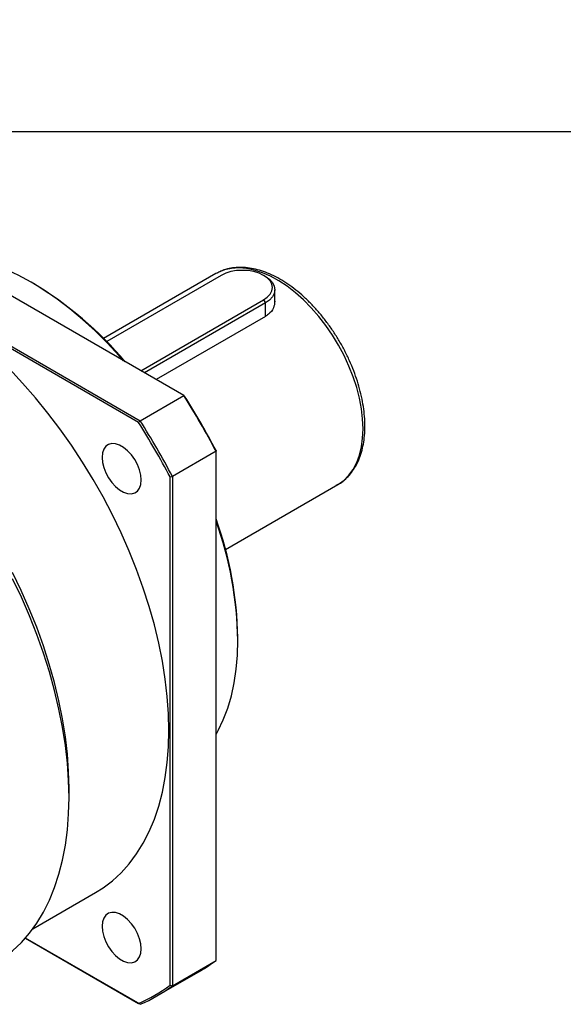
# Model space of a CAD drawing. Header units: millimetres. Extents: x 6735 to 7978, y 3609 to 4485.
# Tile 7 of 9: x 7209 to 7314, y 3856 to 4047. Entities that reach past the tile are written whole.
import ezdxf

# ---------------------------------------------------------------- set-up
doc = ezdxf.new("R2010")
doc.units = ezdxf.units.MM
doc.layers.get('Defpoints').update_dxf_attribs({"lineweight": 13})
doc.layers.add('1轮廓实线层', color=7, linetype='Continuous')
doc.layers.add('7标注层', color=4, linetype='Continuous')
doc.styles.add('TH_GBDIM', font='romans.shx', dxfattribs={"width": 0.8, "bigfont": 'gbcbig.shx'})
doc.dimstyles.new('TH_GBDIM', dxfattribs={"dimscale": 3, "dimtxt": 5, "dimasz": 2.5, "dimexe": 2, "dimexo": 0, "dimgap": 1.5, "dimtad": 1, "dimdec": 1, "dimdsep": 46, "dimtxsty": 'TH_GBDIM', "dimcen": 2.5, "dimclrd": 130, "dimclre": 130, "dimclrt": 3, "dimadec": 0, "dimazin": 2, "dimtfac": 0.714286, "dimtdec": 1, "dimtmove": 0, "dimatfit": 3, "dimfxl": 1, "dimtzin": 0, "dimlwd": -1, "dimlwe": -1, "dimarcsym": 0})

# ---------------------------------------------------------------- blocks, each defined once
blk = doc.blocks.new('*D21')
at = {"layer": '7标注层', "color": 130}
for p, q in [((7594.42, 4229.01), (7594.42, 4019)), ((7195.92, 4175.31), (7195.92, 4019)), ((7586.92, 4025), (7203.42, 4025))]:
    blk.add_line(p, q, dxfattribs=at)
for points in [[(7203.42, 4026.25), (7203.42, 4023.75), (7195.92, 4025)], [(7586.92, 4023.75), (7586.92, 4026.25), (7594.42, 4025)]]:
    blk.add_solid(points, dxfattribs=at)
at = {"layer": 'Defpoints', "color": 0}
for p in [(7594.42, 4229.01), (7195.92, 4175.31), (7195.92, 4025)]:
    blk.add_point(p, dxfattribs=at)
at = {"layer": '7标注层', "color": 3, "insert": (7395.17, 4037), "char_height": 15, "attachment_point": 5, "style": 'TH_GBDIM'}
blk.add_mtext('398.5', dxfattribs=at)

msp = doc.modelspace()

# ---------------------------------------------------------------- linework, layer by layer
at = {"layer": '1轮廓实线层', "linetype": 'Continuous', "lineweight": 30}
for p, q in [((7240.72, 3973.84), (7155.19, 4023.22)), ((7146.73, 4018.33), (7232.26, 3968.96)), ((7231.95, 3968.62), (7146.59, 4017.9)), ((7246.95, 3997.51), (7225.16, 3984.93)), ((7247.98, 3997.16), (7225.75, 3984.33)), ((7247.12, 3997.6), (7246.95, 3997.51)), ((7256.54, 3996.96), (7256.18, 3997.16)), ((7211.55, 3995.57), (7211.1, 3995.83)), ((7258.38, 3991.99), (7258.38, 3994.39)), ((7232.35, 3978.67), (7256.18, 3992.43)), ((7256.54, 3991.81), (7233.06, 3978.26)), ((7256.18, 3992.43), (7256.54, 3991.81)), ((7256.54, 3989.21), (7256.54, 3991.81)), ((7256.54, 3989.21), (7235.32, 3976.96)), ((7232.26, 3968.96), (7240.72, 3973.84)), ((7240.72, 3973.84), (7240.86, 3973.76)), ((7231.95, 3968.62), (7232.26, 3968.96)), ((7246.96, 3963.04), (7238.49, 3958.15)), ((7246.96, 3963.2), (7246.96, 3963.04)), ((7246.96, 3864.27), (7246.96, 3963.04)), ((7238.05, 3958.06), (7238.49, 3958.15)), ((7238.05, 3859.48), (7238.05, 3958.06)), ((7238.49, 3958.15), (7238.49, 3859.39)), ((7248.78, 3944.01), (7270.57, 3956.59)), ((7251.19, 3926.39), (7251.19, 3926.9)), ((7218.45, 3895.91), (7218.45, 3897.71)), ((7211.43, 3870.44), (7223.6, 3877.46)), ((7210, 3868.63), (7231.95, 3855.96)), ((7232.26, 3855.78), (7210, 3868.63)), ((7238.49, 3859.39), (7246.96, 3864.27)), ((7235.48, 3857.4), (7243.94, 3862.29)), ((7238.05, 3859.48), (7238.49, 3859.39)), ((7232.26, 3855.78), (7231.95, 3855.96))]:
    msp.add_line(p, q, dxfattribs=at)
at = {"layer": '1轮廓实线层', "linetype": 'Continuous', "lineweight": 30, "flags": 128}
for points in [[(7229.02, 3980.6), (7228.17, 3981.57), (7225.86, 3984.06), (7223.49, 3986.41), (7221.07, 3988.62), (7218.61, 3990.67), (7216.12, 3992.56), (7213.61, 3994.28), (7211.1, 3995.83), (7208.58, 3997.19), (7206.07, 3998.37), (7203.58, 3999.35), (7201.13, 4000.13), (7198.71, 4000.72), (7196.34, 4001.1), (7194.03, 4001.28), (7193.17, 4001.29)], [(7275.47, 3967.4), (7275.39, 3969.31), (7275.16, 3971.29), (7274.77, 3973.32), (7274.24, 3975.39), (7273.55, 3977.47), (7272.74, 3979.55), (7271.79, 3981.61), (7270.72, 3983.62), (7269.54, 3985.57), (7268.25, 3987.45), (7266.88, 3989.22), (7265.43, 3990.88), (7263.93, 3992.41), (7262.37, 3993.8), (7260.78, 3995.04), (7259.17, 3996.1), (7257.55, 3996.99), (7255.95, 3997.69), (7254.37, 3998.2), (7252.84, 3998.51), (7251.36, 3998.62), (7249.95, 3998.52), (7248.62, 3998.23), (7247.39, 3997.74), (7247.12, 3997.6)], [(7256.18, 3992.43), (7256.9, 3992.94), (7257.44, 3993.52), (7257.77, 3994.14), (7257.88, 3994.8), (7257.77, 3995.45), (7257.44, 3996.08), (7256.9, 3996.66), (7256.18, 3997.16), (7255.3, 3997.58), (7254.3, 3997.89), (7253.21, 3998.08), (7252.08, 3998.14), (7250.95, 3998.08), (7249.86, 3997.89), (7248.86, 3997.58), (7247.98, 3997.16)], [(7256.54, 3996.96), (7257.32, 3996.41), (7257.9, 3995.78), (7258.26, 3995.09), (7258.38, 3994.39), (7258.26, 3993.68), (7257.9, 3992.99), (7257.32, 3992.36), (7256.54, 3991.81)], [(7237.83, 3908.9), (7237.75, 3912.15), (7237.51, 3915.47), (7237.11, 3918.87), (7236.56, 3922.33), (7235.86, 3925.83), (7235, 3929.37), (7234, 3932.94), (7232.84, 3936.51), (7231.55, 3940.09), (7230.12, 3943.66), (7228.55, 3947.21), (7226.86, 3950.72), (7225.04, 3954.19), (7223.11, 3957.6), (7221.07, 3960.95), (7218.92, 3964.22), (7216.68, 3967.39), (7214.34, 3970.47), (7211.93, 3973.44), (7209.44, 3976.29), (7206.89, 3979.01)], [(7270.57, 3956.59), (7270.72, 3956.67), (7271.79, 3957.45), (7272.74, 3958.41), (7273.55, 3959.54), (7274.24, 3960.84), (7274.77, 3962.29), (7275.16, 3963.88), (7275.39, 3965.59), (7275.47, 3967.4)], [(7224.86, 3961.85), (7224.94, 3960.9), (7225.18, 3959.89), (7225.58, 3958.87), (7226.11, 3957.88), (7226.75, 3956.97), (7227.47, 3956.19), (7228.25, 3955.55), (7229.04, 3955.09), (7229.81, 3954.83), (7230.54, 3954.79), (7231.18, 3954.96), (7231.71, 3955.33), (7232.1, 3955.89), (7232.35, 3956.62), (7232.43, 3957.48), (7232.35, 3958.44), (7232.1, 3959.45), (7231.71, 3960.47), (7231.18, 3961.45), (7230.54, 3962.36), (7229.81, 3963.15), (7229.04, 3963.79), (7228.25, 3964.25), (7227.47, 3964.5), (7226.75, 3964.55), (7226.11, 3964.38), (7225.58, 3964.01), (7225.18, 3963.44), (7224.94, 3962.72), (7224.86, 3961.85)], [(7218.45, 3897.71), (7218.37, 3900.96), (7218.13, 3904.29), (7217.74, 3907.68), (7217.19, 3911.14), (7216.48, 3914.64), (7215.62, 3918.18), (7214.62, 3921.75), (7213.47, 3925.33), (7212.17, 3928.91), (7210.74, 3932.48), (7209.17, 3936.02), (7207.48, 3939.54)], [(7218.45, 3895.91), (7218.37, 3899.2), (7218.13, 3902.57), (7217.74, 3906.01), (7217.19, 3909.51), (7216.49, 3913.06), (7215.63, 3916.65), (7214.63, 3920.26), (7213.48, 3923.89), (7212.19, 3927.52), (7210.77, 3931.14), (7209.2, 3934.74), (7207.51, 3938.31)], [(7246.96, 3908.13), (7247.37, 3908.88), (7248.37, 3910.97), (7249.23, 3913.21), (7249.93, 3915.6), (7250.48, 3918.12), (7250.87, 3920.77), (7251.11, 3923.52), (7251.19, 3926.39)], [(7223.6, 3877.46), (7225.04, 3878.36), (7226.86, 3879.74), (7228.55, 3881.29), (7230.12, 3883.03), (7231.55, 3884.95), (7232.84, 3887.03), (7234, 3889.28), (7235, 3891.69), (7235.86, 3894.24), (7236.56, 3896.93), (7237.11, 3899.75), (7237.51, 3902.69), (7237.75, 3905.74), (7237.83, 3908.9)], [(7203.77, 3863.46), (7203.77, 3863.46), (7205.7, 3864.71), (7207.51, 3866.14), (7209.2, 3867.76), (7210.77, 3869.56), (7212.19, 3871.53), (7213.48, 3873.67), (7214.63, 3875.97), (7215.63, 3878.42), (7216.49, 3881.02), (7217.19, 3883.76), (7217.74, 3886.63), (7218.13, 3889.61), (7218.37, 3892.71), (7218.45, 3895.91)], [(7224.86, 3870.92), (7224.94, 3869.96), (7225.18, 3868.95), (7225.58, 3867.93), (7226.11, 3866.94), (7226.75, 3866.04), (7227.47, 3865.25), (7228.25, 3864.61), (7229.04, 3864.15), (7229.81, 3863.9), (7230.54, 3863.85), (7231.18, 3864.02), (7231.71, 3864.39), (7232.1, 3864.96), (7232.35, 3865.68), (7232.43, 3866.54), (7232.35, 3867.5), (7232.1, 3868.51), (7231.71, 3869.53), (7231.18, 3870.52), (7230.54, 3871.42), (7229.81, 3872.21), (7229.04, 3872.85), (7228.25, 3873.31), (7227.47, 3873.56), (7226.75, 3873.61), (7226.11, 3873.44), (7225.58, 3873.07), (7225.18, 3872.51), (7224.94, 3871.78), (7224.86, 3870.92)]]:
    msp.add_lwpolyline(points, dxfattribs=at)
at = {"layer": '1轮廓实线层', "linetype": 'Continuous', "lineweight": 30}
for centre, radius, start, end in [((7174.77, 3934.33), 71.43, 40.1603, 59.0107), ((7106.11, 3888.92), 159.16, 27.7543, 32.2457), ((7106.64, 3889.23), 158.62, 27.797, 32.203), ((7097.73, 3884.09), 158.62, 27.797, 32.203), ((7097.64, 3884.04), 159.16, 27.7543, 32.2457), ((7179.76, 3925.67), 71.44, 0.9849, 19.845), ((7179.02, 3925.15), 72.18, 0.9808, 19.7419), ((7228.54, 3888.95), 30.79, 300.004, 306.7273), ((7219.78, 3884.08), 30.64, 293.4067, 306.6041), ((7220.11, 3884.03), 30.75, 293.2794, 306.7314)]:
    msp.add_arc(centre, radius, start, end, dxfattribs=at)
for points, knots in [([(7275.84, 3967.92), (7275.83, 3968.24), (7275.82, 3969.17), (7275.69, 3970.76), (7275.4, 3972.69), (7274.96, 3974.66), (7274.39, 3976.65), (7273.69, 3978.63), (7272.87, 3980.61), (7271.93, 3982.55), (7270.88, 3984.45), (7269.73, 3986.29), (7268.49, 3988.05), (7267.16, 3989.72), (7265.77, 3991.28), (7264.32, 3992.73), (7262.82, 3994.04), (7261.28, 3995.22), (7259.72, 3996.24), (7258.14, 3997.1), (7256.56, 3997.79), (7254.99, 3998.3), (7253.45, 3998.62), (7251.95, 3998.75), (7250.51, 3998.69), (7249.15, 3998.44), (7248.02, 3998.07), (7247.39, 3997.72), (7247.15, 3997.59)], [0, 0, 0, 0, 0.021169, 0.061156, 0.101115, 0.141035, 0.180913, 0.220754, 0.260565, 0.300356, 0.340136, 0.379916, 0.419706, 0.459514, 0.499351, 0.53923, 0.579158, 0.619146, 0.659195, 0.699303, 0.73945, 0.779579, 0.819603, 0.859407, 0.898858, 0.937852, 0.976371, 1, 1, 1, 1]), ([(7258.35, 3992.14), (7258.31, 3991.7), (7258.21, 3990.77), (7257.41, 3989.78), (7256.73, 3989.34), (7256.54, 3989.21)], [0, 0, 0, 0, 0.38942, 0.822755, 1, 1, 1, 1]), ([(7270.27, 3956.45), (7270.45, 3956.53), (7271.02, 3956.81), (7271.88, 3957.47), (7272.84, 3958.4), (7273.67, 3959.5), (7274.38, 3960.73), (7274.96, 3962.11), (7275.39, 3963.62), (7275.69, 3965.24), (7275.82, 3966.69), (7275.83, 3967.6), (7275.84, 3967.92)], [0, 0, 0, 0, 0.048625, 0.157543, 0.266445, 0.375929, 0.486477, 0.598278, 0.711238, 0.825083, 0.939486, 1, 1, 1, 1])]:
    msp.add_open_spline(points, degree=3, knots=knots, dxfattribs=at)

# ---------------------------------------------------------------- dimensions: what is measured, and where the dimension line sits
at = {"layer": '7标注层'}
dim = msp.add_linear_dim(base=(7195.92, 4025), p1=(7594.42, 4229.01), p2=(7195.92, 4175.31), dimstyle='TH_GBDIM', dxfattribs=at)
dim.commit()
dim.dimension.update_dxf_attribs({"geometry": '*D21', "text_midpoint": (7395.17, 4025), "dimtype": 160})

doc.saveas('drawing.dxf')
